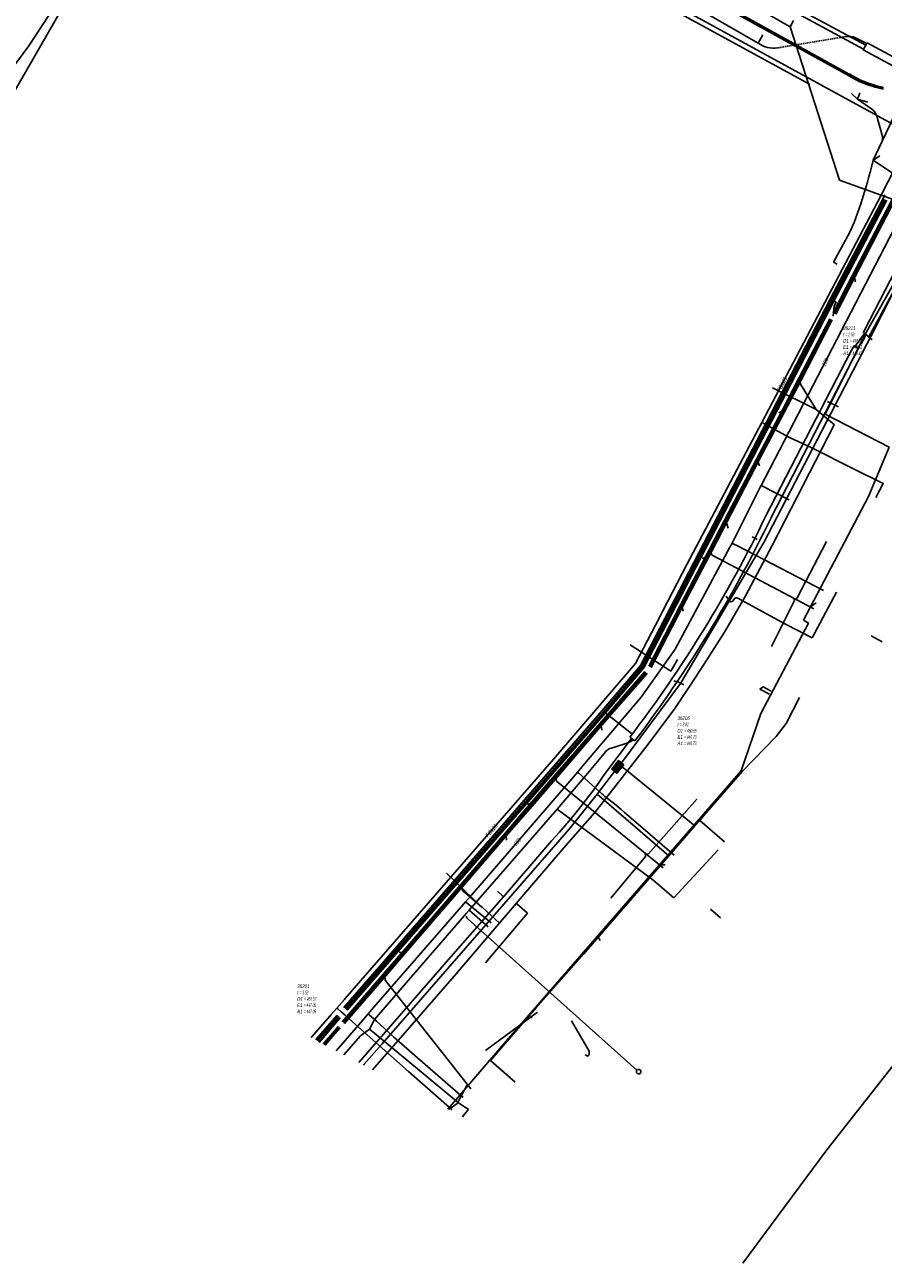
# Model space of a CAD drawing. Header units: metres. Extents: x 2695563 to 2696938, y 1260544 to 1262032.
# Tile 65 of 256: x 2696216 to 2696334, y 1260570 to 1260739. Entities that reach past the tile are written whole.
import ezdxf

# ---------------------------------------------------------------- set-up
doc = ezdxf.new("R2010")
doc.units = ezdxf.units.M
doc.linetypes.add('AUSGEZOGEN', pattern=[0])
doc.linetypes.add('STRICHLINIE2_S3', pattern=[0.25, 0.15, -0.1])
for name, color, linetype in [('AW_LK_ Haltung Text', 7, 'AUSGEZOGEN'), ('AW_LK_Haltung', 24, 'AUSGEZOGEN'), ('AW_LK_Normschacht Text', 24, 'AUSGEZOGEN'), ('EW_LK_Bauwerk_FL_Linie_Punkt', 1, 'AUSGEZOGEN'), ('EW_LK_Trasseabs', 1, 'AUSGEZOGEN'), ('EW_LK_Trasserand', 1, 'AUSGEZOGEN'), ('FM_LK_SW_BAUWERK', 94, 'AUSGEZOGEN'), ('FM_LK_SW_TRASSEKANTE', 94, 'AUSGEZOGEN'), ('GA_LK_Leitung', 32, 'AUSGEZOGEN'), ('GA_LK_Leitung_Text', 32, 'AUSGEZOGEN'), ('TV_LK_LEITUNG', 92, 'AUSGEZOGEN'), ('WA_LK_Leitung', 171, 'AUSGEZOGEN'), ('WA_LK_Leitung_Text', 171, 'AUSGEZOGEN')]:
    doc.layers.add(name, color=color, linetype=linetype)
doc.styles.add('ARIAL', font='arial.ttf')
pattern_1 = [(0, (2708005, 1273150), (6075, 6075), [6075, -6075]), (90, (2708005, 1273150), (-6075, 6075), [6075, -6075])]

# ---------------------------------------------------------------- blocks, each defined once
blk = doc.blocks.new('COMPLEXOBJECT_1668')
at = {"layer": 'EW_LK_Trasserand', "color": 1, "linetype": 'AUSGEZOGEN', "transparency": 33554687}
blk.add_line((6297.9, 10641.99), (6298.6, 10641.48), dxfattribs=at)
blk.add_lwpolyline([(6317.2, 10671.98), (6329.22, 10695.31), (6328.65, 10695.6), (6328.2, 10694.92), (6316.53, 10672.31)], dxfattribs=at)
for centre, radius, start, end in [((6158.94, 10748.27), 174.95, 322.589, 334.266), ((6155.02, 10750.01), 179.98, 322.9158, 334.3061)]:
    blk.add_arc(centre, radius, start, end, dxfattribs=at)
blk = doc.blocks.new('COMPLEXOBJECT_1991')
at = {"layer": 'EW_LK_Trasseabs', "color": 1, "linetype": 'AUSGEZOGEN', "transparency": 33554687}
blk.add_line((6325.79, 10707.09), (6327.45, 10710.09), dxfattribs=at)
for centre, radius, start, end in [((6265.79, 10736.58), 67.27, 341.3606, 346.6445), ((6305.83, 10722.04), 24.7, 331.0578, 343.6324)]:
    blk.add_arc(centre, radius, start, end, dxfattribs=at)
blk = doc.blocks.new('COMPLEXOBJECT_1993')
at = {"layer": 'EW_LK_Trasseabs', "color": 1, "linetype": 'AUSGEZOGEN', "transparency": 33554687}
for p, q in [((6331.19, 10727.92), (6329.11, 10729.39)), ((6332.52, 10724.29), (6331.74, 10727.09))]:
    blk.add_line(p, q, dxfattribs=at)
for centre, radius, start, end in [((6329.91, 10726.46), 1.94, 18.9394, 48.6322), ((6330.92, 10724.07), 1.61, 345.7862, 7.9259)]:
    blk.add_arc(centre, radius, start, end, dxfattribs=at)
blk = doc.blocks.new('COMPLEXOBJECT_2068')
at = {"layer": 'EW_LK_Trasseabs', "color": 1, "linetype": 'AUSGEZOGEN', "transparency": 33554687}
for p, q in [((6291.87, 10636.75), (6294.6, 10640.02)), ((6295.41, 10640.5), (6297.51, 10641.16))]:
    blk.add_line(p, q, dxfattribs=at)
for centre, radius, start, end in [((6296.76, 10643.49), 2.44, 287.7348, 311.0943), ((6295.68, 10639.11), 1.42, 100.9295, 140.0687)]:
    blk.add_arc(centre, radius, start, end, dxfattribs=at)
blk = doc.blocks.new('COMPLEXOBJECT_2069')
at = {"layer": 'EW_LK_Trasseabs', "color": 1, "linetype": 'AUSGEZOGEN', "transparency": 33554687}
blk.add_line((6311.5, 10660.74), (6311.11, 10661.3), dxfattribs=at)
blk.add_arc((6311.79, 10660.87), 0.32, 204.467, 320.5248, dxfattribs=at)
blk = doc.blocks.new('COMPLEXOBJECT_2084')
at = {"layer": 'EW_LK_Trasseabs', "color": 1, "linetype": 'AUSGEZOGEN', "transparency": 33554687}
blk.add_line((6305.28, 10649.17), (6304.77, 10649.46), dxfattribs=at)
blk.add_arc((6303.6, 10646.83), 2.88, 65.9364, 83.7452, dxfattribs=at)
blk = doc.blocks.new('COMPLEXOBJECT_2085')
at = {"layer": 'EW_LK_Trasseabs', "color": 1, "linetype": 'AUSGEZOGEN', "transparency": 33554687}
for p, q in [((6294.63, 10637.15), (6298.14, 10641.82)), ((6280.61, 10620.14), (6286.65, 10627.2))]:
    blk.add_line(p, q, dxfattribs=at)
blk.add_arc((6220.9, 10688.12), 89.63, 317.1852, 325.3465, dxfattribs=at)
blk = doc.blocks.new('COMPLEXOBJECT_2107')
at = {"layer": 'EW_LK_Trasseabs', "color": 1, "linetype": 'AUSGEZOGEN', "transparency": 33554687}
blk.add_line((6298.88, 10596.39), (6275.76, 10617.05), dxfattribs=at)
blk.add_arc((6276.19, 10617.58), 0.686, 188.6752, 230.6121, dxfattribs=at)
blk = doc.blocks.new('COMPLEXOBJECT_2143')
at = {"layer": 'EW_LK_Trasseabs', "color": 1, "linetype": 'AUSGEZOGEN', "transparency": 33554687}
blk.add_line((6330.36, 10737.04), (6328.81, 10737.8), dxfattribs=at)
blk.add_arc((6327.88, 10735.9), 2.11, 64.0165, 101.7543, dxfattribs=at)
blk = doc.blocks.new('COMPLEXOBJECT_2144')
at = {"layer": 'EW_LK_Trasseabs', "color": 1, "linetype": 'AUSGEZOGEN', "transparency": 33554687}
blk.add_line((6312.16, 10660.89), (6312.04, 10660.67), dxfattribs=at)
blk.add_arc((6312.5, 10660.73), 0.37, 56.0349, 154.4215, dxfattribs=at)

msp = doc.modelspace()

# ---------------------------------------------------------------- hatches: boundary and pattern name
at = {"layer": 'EW_LK_Trasserand', "lineweight": 18, "transparency": 33554687}
h = msp.add_hatch(dxfattribs=at)
h.set_pattern_fill('MUSTER', color=1, scale=6075, style=0, pattern_type=2)
h.set_pattern_definition(pattern_1)
h.paths.add_polyline_path([(2696307.16, 1260749.81), (2696292.77, 1260758.2), (2696278.39, 1260766.98), (2696266.74, 1260774.4), (2696252.13, 1260784.01), (2696239.03, 1260792.83), (2696225.31, 1260802.45), (2696224.93, 1260801.9), (2696238.67, 1260792.29), (2696251.79, 1260783.53), (2696266.39, 1260773.86), (2696278.08, 1260766.49), (2696292.46, 1260757.68), (2696305.93, 1260749.81), (2696318.35, 1260742.88), (2696330.9, 1260736.05), (2696331.21, 1260736.62), (2696319.08, 1260743.14)], flags=0)
h = msp.add_hatch(dxfattribs=at)
h.set_pattern_fill('MUSTER', color=1, scale=6075, style=0, pattern_type=2)
h.set_pattern_definition(pattern_1)
h.paths.add_polyline_path([(2696331.38, 1260736.94), (2696330.85, 1260735.97), (2696336.78, 1260732.78), (2696337.23, 1260733.6), (2696337.31, 1260733.75)], flags=0)
h = msp.add_hatch(dxfattribs=at)
h.set_pattern_fill('MUSTER', color=1, scale=6075, style=0, pattern_type=2)
h.set_pattern_definition(pattern_1)
h.paths.add_polyline_path([(2696337.66, 1260707.77), (2696339.37, 1260710.56), (2696338.1, 1260711.25), (2696330.98, 1260697.47), (2696330.87, 1260697.24), (2696331.03, 1260697.12), (2696331.21, 1260696.97), (2696331.6, 1260696.66)], flags=0)
h = msp.add_hatch(dxfattribs=at)
h.set_pattern_fill('MUSTER', color=1, scale=6075, style=0, pattern_type=2)
h.set_pattern_definition(pattern_1)
h.paths.add_polyline_path([(2696318.17, 1260671.79), (2696330.19, 1260695.12), (2696329.62, 1260695.41), (2696329.17, 1260694.73), (2696317.5, 1260672.12), (2696317, 1260671.09), (2696316.49, 1260670.05), (2696315.98, 1260669.03), (2696315.45, 1260668), (2696314.92, 1260666.98), (2696314.39, 1260665.96), (2696313.84, 1260664.95), (2696313.29, 1260663.94), (2696312.74, 1260662.93), (2696312.17, 1260661.93), (2696311.6, 1260660.93), (2696311.03, 1260659.94), (2696310.45, 1260658.94), (2696309.86, 1260657.96), (2696309.26, 1260656.97), (2696308.66, 1260655.99), (2696308.05, 1260655.02), (2696307.43, 1260654.05), (2696306.81, 1260653.08), (2696306.19, 1260652.11), (2696305.55, 1260651.15), (2696304.91, 1260650.2), (2696304.26, 1260649.25), (2696303.61, 1260648.3), (2696302.95, 1260647.36), (2696302.29, 1260646.42), (2696301.62, 1260645.49), (2696300.94, 1260644.56), (2696300.25, 1260643.63), (2696299.56, 1260642.71), (2696298.87, 1260641.79), (2696299.57, 1260641.29), (2696300.26, 1260642.22), (2696300.95, 1260643.14), (2696301.63, 1260644.08), (2696302.3, 1260645.01), (2696302.97, 1260645.95), (2696303.64, 1260646.9), (2696304.29, 1260647.85), (2696304.94, 1260648.8), (2696305.59, 1260649.76), (2696306.23, 1260650.72), (2696306.86, 1260651.68), (2696307.49, 1260652.65), (2696308.11, 1260653.63), (2696308.72, 1260654.6), (2696309.33, 1260655.58), (2696309.93, 1260656.57), (2696310.52, 1260657.56), (2696311.11, 1260658.55), (2696311.69, 1260659.55), (2696312.27, 1260660.55), (2696312.84, 1260661.55), (2696313.4, 1260662.56), (2696313.96, 1260663.57), (2696314.51, 1260664.59), (2696315.05, 1260665.6), (2696315.59, 1260666.63), (2696316.12, 1260667.65), (2696316.64, 1260668.68), (2696317.16, 1260669.71), (2696317.67, 1260670.75)], flags=0)
at = {"layer": 'FM_LK_SW_BAUWERK', "transparency": 33554687}
for points in [[(2696298.03, 1260638.04), (2696297.33, 1260638.6), (2696296.39, 1260637.43), (2696297.1, 1260636.87)], [(2696297.68, 1260638), (2696297.37, 1260638.25), (2696296.75, 1260637.47), (2696297.06, 1260637.22)]]:
    msp.add_hatch(color=7, dxfattribs=at).paths.add_polyline_path(points)

# ---------------------------------------------------------------- linework, layer by layer
at = {"layer": 'AW_LK_Haltung', "linetype": 'AUSGEZOGEN', "transparency": 33554687}
for p, q in [((2696329.39, 1260705.1), (2696336.11, 1260718.02)), ((2696329.41, 1260705.09), (2696336.13, 1260718.01)), ((2696329.43, 1260705.08), (2696336.15, 1260718)), ((2696329.7, 1260704.94), (2696336.42, 1260717.86)), ((2696329.72, 1260704.93), (2696336.44, 1260717.85)), ((2696329.74, 1260704.92), (2696336.46, 1260717.84)), ((2696326.72, 1260699.94), (2696329.39, 1260705.1)), ((2696326.74, 1260699.93), (2696329.41, 1260705.09)), ((2696326.76, 1260699.92), (2696329.43, 1260705.08)), ((2696327.03, 1260699.78), (2696329.7, 1260704.94)), ((2696327.05, 1260699.77), (2696329.72, 1260704.93)), ((2696327.07, 1260699.76), (2696329.74, 1260704.92)), ((2696321.98, 1260690.9), (2696326.26, 1260699.14)), ((2696322, 1260690.89), (2696326.28, 1260699.13)), ((2696322.02, 1260690.88), (2696326.3, 1260699.12)), ((2696322.29, 1260690.73), (2696326.57, 1260698.98)), ((2696322.31, 1260690.72), (2696326.59, 1260698.97)), ((2696322.33, 1260690.71), (2696326.61, 1260698.96)), ((2696319.72, 1260686.58), (2696321.98, 1260690.9)), ((2696319.74, 1260686.57), (2696322, 1260690.89)), ((2696319.76, 1260686.56), (2696322.02, 1260690.88)), ((2696320.03, 1260686.42), (2696322.29, 1260690.73)), ((2696320.05, 1260686.41), (2696322.31, 1260690.72)), ((2696320.07, 1260686.4), (2696322.33, 1260690.71)), ((2696316.17, 1260679.79), (2696319.72, 1260686.58)), ((2696316.19, 1260679.78), (2696319.74, 1260686.57)), ((2696316.21, 1260679.77), (2696319.76, 1260686.56)), ((2696316.48, 1260679.62), (2696320.03, 1260686.42)), ((2696316.5, 1260679.61), (2696320.05, 1260686.41)), ((2696316.52, 1260679.6), (2696320.07, 1260686.4)), ((2696311.86, 1260671.54), (2696316.17, 1260679.79)), ((2696311.88, 1260671.53), (2696316.19, 1260679.78)), ((2696311.91, 1260671.51), (2696316.21, 1260679.77)), ((2696312.17, 1260671.37), (2696316.48, 1260679.62)), ((2696312.2, 1260671.36), (2696316.5, 1260679.61)), ((2696312.22, 1260671.35), (2696316.52, 1260679.6)), ((2696309.75, 1260667.49), (2696311.86, 1260671.54)), ((2696309.77, 1260667.48), (2696311.88, 1260671.53)), ((2696309.79, 1260667.47), (2696311.91, 1260671.51)), ((2696310.06, 1260667.33), (2696312.17, 1260671.37)), ((2696310.08, 1260667.32), (2696312.2, 1260671.36)), ((2696310.1, 1260667.31), (2696312.22, 1260671.35)), ((2696309.33, 1260666.68), (2696309.75, 1260667.49)), ((2696309.35, 1260666.67), (2696309.77, 1260667.48)), ((2696309.37, 1260666.66), (2696309.79, 1260667.47)), ((2696309.64, 1260666.52), (2696310.06, 1260667.33)), ((2696309.66, 1260666.51), (2696310.08, 1260667.32)), ((2696309.68, 1260666.5), (2696310.1, 1260667.31)), ((2696305.8, 1260659.93), (2696309.33, 1260666.68)), ((2696305.82, 1260659.92), (2696309.35, 1260666.67)), ((2696305.84, 1260659.91), (2696309.37, 1260666.66)), ((2696306.11, 1260659.77), (2696309.64, 1260666.52)), ((2696306.13, 1260659.76), (2696309.66, 1260666.51)), ((2696306.15, 1260659.75), (2696309.68, 1260666.5)), ((2696301.46, 1260651.54), (2696305.8, 1260659.93)), ((2696301.48, 1260651.53), (2696305.82, 1260659.92)), ((2696301.5, 1260651.52), (2696305.84, 1260659.91)), ((2696301.77, 1260651.38), (2696306.11, 1260659.77)), ((2696301.79, 1260651.37), (2696306.13, 1260659.76)), ((2696301.81, 1260651.36), (2696306.15, 1260659.75)), ((2696294.75, 1260643.69), (2696300.93, 1260650.81)), ((2696294.77, 1260643.67), (2696300.94, 1260650.79)), ((2696294.79, 1260643.66), (2696300.96, 1260650.78)), ((2696295.01, 1260643.46), (2696301.19, 1260650.58)), ((2696295.03, 1260643.44), (2696301.21, 1260650.57)), ((2696295.05, 1260643.43), (2696301.23, 1260650.55)), ((2696288.65, 1260636.63), (2696294.75, 1260643.69)), ((2696288.67, 1260636.61), (2696294.77, 1260643.67)), ((2696288.69, 1260636.6), (2696294.79, 1260643.66)), ((2696288.92, 1260636.4), (2696295.01, 1260643.46)), ((2696288.94, 1260636.38), (2696295.03, 1260643.44)), ((2696288.95, 1260636.37), (2696295.05, 1260643.43)), ((2696285.46, 1260632.93), (2696288.65, 1260636.63)), ((2696285.48, 1260632.91), (2696288.67, 1260636.61)), ((2696285.5, 1260632.9), (2696288.69, 1260636.6)), ((2696285.72, 1260632.7), (2696288.92, 1260636.4)), ((2696285.74, 1260632.68), (2696288.94, 1260636.38)), ((2696285.76, 1260632.67), (2696288.95, 1260636.37)), ((2696281.74, 1260628.62), (2696285.46, 1260632.93)), ((2696281.76, 1260628.6), (2696285.48, 1260632.91)), ((2696281.78, 1260628.59), (2696285.5, 1260632.9)), ((2696282.01, 1260628.39), (2696285.72, 1260632.7)), ((2696282.02, 1260628.37), (2696285.74, 1260632.68)), ((2696282.04, 1260628.36), (2696285.76, 1260632.67)), ((2696275.66, 1260621.58), (2696281.74, 1260628.62)), ((2696275.68, 1260621.56), (2696281.76, 1260628.6)), ((2696275.7, 1260621.55), (2696281.78, 1260628.59)), ((2696275.93, 1260621.35), (2696282.01, 1260628.39)), ((2696275.95, 1260621.33), (2696282.02, 1260628.37)), ((2696275.96, 1260621.32), (2696282.04, 1260628.36)), ((2696267.85, 1260612.52), (2696275.66, 1260621.58)), ((2696267.87, 1260612.51), (2696275.68, 1260621.56)), ((2696267.89, 1260612.49), (2696275.7, 1260621.55)), ((2696268.11, 1260612.3), (2696275.93, 1260621.35)), ((2696268.13, 1260612.28), (2696275.95, 1260621.33)), ((2696268.15, 1260612.27), (2696275.96, 1260621.32)), ((2696265.15, 1260609.39), (2696267.85, 1260612.52)), ((2696265.16, 1260609.38), (2696267.87, 1260612.51)), ((2696265.18, 1260609.36), (2696267.89, 1260612.49)), ((2696265.41, 1260609.16), (2696268.11, 1260612.3)), ((2696265.43, 1260609.15), (2696268.13, 1260612.28)), ((2696265.45, 1260609.13), (2696268.15, 1260612.27)), ((2696259.48, 1260602.83), (2696265.15, 1260609.39)), ((2696259.5, 1260602.81), (2696265.16, 1260609.38)), ((2696259.52, 1260602.8), (2696265.18, 1260609.36)), ((2696259.75, 1260602.6), (2696265.41, 1260609.16)), ((2696259.77, 1260602.59), (2696265.43, 1260609.15)), ((2696259.79, 1260602.57), (2696265.45, 1260609.13)), ((2696256.88, 1260599.82), (2696258.93, 1260602.18)), ((2696256.89, 1260599.81), (2696258.94, 1260602.17)), ((2696256.91, 1260599.8), (2696258.96, 1260602.15)), ((2696257.1, 1260599.63), (2696259.16, 1260601.98)), ((2696257.12, 1260599.61), (2696259.17, 1260601.97)), ((2696257.13, 1260599.6), (2696259.19, 1260601.96))]:
    msp.add_line(p, q, dxfattribs=at)
at = {"layer": 'AW_LK_Haltung', "color": 255, "transparency": 33554687}
for p, q in [((2696329.56, 1260705.01), (2696336.29, 1260717.93)), ((2696326.89, 1260699.85), (2696329.56, 1260705.01)), ((2696322.15, 1260690.8), (2696326.43, 1260699.05)), ((2696319.9, 1260686.49), (2696322.15, 1260690.8)), ((2696316.35, 1260679.7), (2696319.9, 1260686.49)), ((2696312.04, 1260671.44), (2696316.35, 1260679.7)), ((2696309.93, 1260667.4), (2696312.04, 1260671.44)), ((2696309.5, 1260666.59), (2696309.93, 1260667.4)), ((2696305.98, 1260659.84), (2696309.5, 1260666.59)), ((2696301.63, 1260651.45), (2696305.98, 1260659.84)), ((2696294.9, 1260643.56), (2696301.08, 1260650.68)), ((2696288.8, 1260636.5), (2696294.9, 1260643.56)), ((2696285.61, 1260632.8), (2696288.8, 1260636.5)), ((2696281.89, 1260628.49), (2696285.61, 1260632.8)), ((2696275.81, 1260621.45), (2696281.89, 1260628.49)), ((2696268, 1260612.4), (2696275.81, 1260621.45)), ((2696265.3, 1260609.26), (2696268, 1260612.4)), ((2696259.63, 1260602.7), (2696265.3, 1260609.26)), ((2696257.01, 1260599.71), (2696259.06, 1260602.07))]:
    msp.add_line(p, q, dxfattribs=at)
at = {"layer": 'AW_LK_Haltung', "color": 24, "linetype": 'AUSGEZOGEN', "transparency": 33554687}
for p, q in [((2696329.8, 1260704.19), (2696329.64, 1260704.71)), ((2696318.4, 1260689.66), (2696324.41, 1260686.72)), ((2696319.27, 1260686.22), (2696319.66, 1260686.42)), ((2696326.89, 1260684.59), (2696324.41, 1260686.72)), ((2696316.65, 1260678.97), (2696316.43, 1260679.49)), ((2696312.34, 1260670.45), (2696312.12, 1260671.19)), ((2696308.8, 1260666.29), (2696309.22, 1260666.47)), ((2696324.41, 1260660.21), (2696323.61, 1260659.67)), ((2696306.2, 1260659.08), (2696306.04, 1260659.58)), ((2696333.46, 1260654.88), (2696331.95, 1260655.67)), ((2696298.92, 1260654.45), (2696304.49, 1260650.85)), ((2696304.49, 1260650.85), (2696305.38, 1260652.47)), ((2696316.69, 1260648.37), (2696318.02, 1260647.68)), ((2696295.02, 1260642.76), (2696294.95, 1260643.35)), ((2696284.83, 1260632.62), (2696285.27, 1260632.71)), ((2696281.97, 1260627.72), (2696281.92, 1260628.24)), ((2696303.71, 1260624.34), (2696302.91, 1260624.32)), ((2696273.75, 1260623.16), (2696278.59, 1260618.5)), ((2696278.65, 1260618.5), (2696281.03, 1260616.34)), ((2696311.29, 1260617.04), (2696309.93, 1260618.23)), ((2696267.29, 1260612.32), (2696267.72, 1260612.35)), ((2696279.1, 1260598.89), (2696286.22, 1260604.13)), ((2696274.07, 1260590.79), (2696275.21, 1260591.64))]:
    msp.add_line(p, q, dxfattribs=at)
for points in [[(2696324.41, 1260686.72), (2696322.24, 1260690.19), (2696322.19, 1260690.51)], [(2696263.63, 1260596.25), (2696267.77, 1260601), (2696274.83, 1260609.06), (2696284.89, 1260620.9), (2696290.12, 1260626.96), (2696294.08, 1260631.51), (2696301.08, 1260640.44), (2696304.93, 1260645.62), (2696307.21, 1260649.03), (2696309.02, 1260651.76), (2696311.85, 1260656.19), (2696314.67, 1260661.06), (2696318.37, 1260668.06), (2696326.88, 1260684.59)], [(2696325.79, 1260668.6), (2696321.81, 1260660.89), (2696321.59, 1260660.74)], [(2696324.1, 1260659.41), (2696310.14, 1260666.72), (2696309.99, 1260667.09)], [(2696318.3, 1260654.24), (2696321.43, 1260660.53), (2696321.43, 1260660.55), (2696321.36, 1260660.85)], [(2696318.23, 1260648.11), (2696317.13, 1260648.72), (2696316.69, 1260648.37)], [(2696303.43, 1260623.91), (2696288.84, 1260635.8), (2696288.78, 1260636.18)], [(2696308.07, 1260633.33), (2696301.44, 1260625.83), (2696301.17, 1260625.77)], [(2696296.28, 1260619.77), (2696301.01, 1260625.48), (2696300.97, 1260625.94)], [(2696278.59, 1260618.5), (2696275.94, 1260620.8), (2696275.84, 1260621.23)], [(2696279.08, 1260610.89), (2696284.84, 1260617.69), (2696283.41, 1260618.96)], [(2696277.07, 1260593.64), (2696265.34, 1260608.53), (2696265.29, 1260609)], [(2696290.88, 1260602.96), (2696293.3, 1260598.77), (2696293.32, 1260598.31), (2696293.1, 1260598.1), (2696292.76, 1260598.3)], [(2696275.21, 1260591.64), (2696276.56, 1260594.08), (2696276.57, 1260594.29)]]:
    msp.add_lwpolyline(points, dxfattribs=at)
at = {"layer": 'EW_LK_Bauwerk_FL_Linie_Punkt', "color": 1, "linetype": 'AUSGEZOGEN', "transparency": 33554687}
for p, q in [((2696320.82, 1260739.11), (2696314.97, 1260742.47)), ((2696320.82, 1260739.11), (2696321.3, 1260739.98)), ((2696327.6, 1260718.11), (2696320.82, 1260739.11)), ((2696335.47, 1260715.29), (2696327.6, 1260718.11))]:
    msp.add_line(p, q, dxfattribs=at)
at = {"layer": 'EW_LK_Trasseabs', "color": 1, "linetype": 'AUSGEZOGEN', "transparency": 33554687}
for p, q in [((2696316.47, 1260736.88), (2696294.04, 1260749.82)), ((2696316.47, 1260736.88), (2696317.1, 1260738.01)), ((2696330.08, 1260729.2), (2696329.26, 1260729.97)), ((2696330.08, 1260729.2), (2696330.36, 1260730.06)), ((2696330.08, 1260729.2), (2696331.49, 1260728.81)), ((2696332.21, 1260720.85), (2696333.46, 1260723.48)), ((2696332.21, 1260720.85), (2696333.14, 1260721.47)), ((2696340.56, 1260715.21), (2696332.21, 1260720.85)), ((2696327.27, 1260706.6), (2696326.76, 1260706.9)), ((2696329.72, 1260695.36), (2696331.03, 1260697.12)), ((2696330.07, 1260695.17), (2696330.58, 1260695.71)), ((2696331.21, 1260696.97), (2696331.03, 1260697.12)), ((2696332.08, 1260696.26), (2696331.21, 1260696.97)), ((2696327.44, 1260687.08), (2696325.96, 1260687.8)), ((2696316.14, 1260669.01), (2696315.62, 1260669.26)), ((2696316.33, 1260668.91), (2696316.14, 1260669.01)), ((2696323.84, 1260655.43), (2696327.17, 1260661.67)), ((2696320.1, 1260657.34), (2696313.67, 1260660.84)), ((2696320.1, 1260657.34), (2696323.84, 1260655.43)), ((2696288.94, 1260631.95), (2696292.84, 1260636.56)), ((2696276.85, 1260618.09), (2696288.94, 1260631.95)), ((2696302.04, 1260622.26), (2696288.94, 1260631.95)), ((2696304.92, 1260619.8), (2696310.99, 1260626.38)), ((2696302.04, 1260622.26), (2696304.92, 1260619.8)), ((2696274.69, 1260612.07), (2696281.58, 1260619.95)), ((2696281.58, 1260619.95), (2696280.74, 1260620.7)), ((2696263.9, 1260603.13), (2696276.5, 1260617.69)), ((2696276.5, 1260617.69), (2696276.85, 1260618.09)), ((2696279.46, 1260615.83), (2696276.85, 1260618.09)), ((2696261.76, 1260597.23), (2696274.69, 1260612.07)), ((2696263.19, 1260601.81), (2696263.9, 1260603.13)), ((2696259.71, 1260598.3), (2696261.98, 1260600.91)), ((2696261.98, 1260600.91), (2696263.19, 1260601.81)), ((2696263.92, 1260601.21), (2696263.19, 1260601.81)), ((2696264.73, 1260600.56), (2696263.92, 1260601.21)), ((2696275.4, 1260591.73), (2696264.73, 1260600.56)), ((2696275.96, 1260589.81), (2696276.79, 1260590.85))]:
    msp.add_line(p, q, dxfattribs=at)
at = {"layer": 'EW_LK_Trasseabs', "color": 1, "linetype": 'STRICHLINIE2_S3', "transparency": 33554687}
msp.add_line((2696328.42, 1260737.78), (2696319.15, 1260736.25), dxfattribs=at)
at = {"layer": 'EW_LK_Trasseabs', "color": 1, "linetype": 'AUSGEZOGEN', "transparency": 33554687}
for points in [[(2696333.46, 1260723.48), (2696334.45, 1260725.58), (2696338.12, 1260733.82)], [(2696330.58, 1260695.71), (2696331.09, 1260696.68), (2696331.03, 1260697.12)], [(2696276.79, 1260590.85), (2696276.37, 1260591.06), (2696275.4, 1260591.73)]]:
    msp.add_lwpolyline(points, dxfattribs=at)
for centre, radius, start, end in [((2696318.56, 1260739.75), 3.55, 233.9324, 279.4601), ((2696300.08, 1260595.99), 0.314, 138.7126, 120.6013)]:
    msp.add_arc(centre, radius, start, end, dxfattribs=at)
at = {"layer": 'EW_LK_Trasserand', "color": 1, "linetype": 'AUSGEZOGEN', "transparency": 33554687}
for points in [[(2696307.16, 1260749.81), (2696292.77, 1260758.2), (2696278.39, 1260766.98), (2696266.74, 1260774.4), (2696252.13, 1260784.01), (2696239.03, 1260792.83), (2696225.31, 1260802.45), (2696224.93, 1260801.9), (2696238.67, 1260792.29), (2696251.79, 1260783.53), (2696266.39, 1260773.86), (2696278.08, 1260766.49), (2696292.46, 1260757.68), (2696305.93, 1260749.81), (2696318.35, 1260742.88), (2696330.9, 1260736.05), (2696331.21, 1260736.62), (2696319.08, 1260743.14), (2696307.16, 1260749.81)], [(2696331.38, 1260736.94), (2696330.85, 1260735.97), (2696336.78, 1260732.78), (2696337.23, 1260733.6), (2696337.31, 1260733.75), (2696331.38, 1260736.94)], [(2696337.66, 1260707.77), (2696339.37, 1260710.56), (2696338.1, 1260711.25), (2696330.98, 1260697.47), (2696330.87, 1260697.24), (2696331.03, 1260697.12), (2696331.21, 1260696.97), (2696331.6, 1260696.66), (2696337.66, 1260707.77)]]:
    msp.add_lwpolyline(points, close=True, dxfattribs=at)
at = {"layer": 'FM_LK_SW_BAUWERK', "color": 94, "transparency": 33554687}
for points in [[(2696298.03, 1260638.04), (2696297.33, 1260638.6), (2696296.39, 1260637.43), (2696297.1, 1260636.87), (2696298.03, 1260638.04)], [(2696297.68, 1260638), (2696297.37, 1260638.25), (2696296.75, 1260637.47), (2696297.06, 1260637.22), (2696297.68, 1260638)]]:
    msp.add_lwpolyline(points, close=True, dxfattribs=at)
at = {"layer": 'FM_LK_SW_TRASSEKANTE', "linetype": 'AUSGEZOGEN', "transparency": 33554687}
for p, q in [((2696245.67, 1260778.72), (2696328.94, 1260732.66)), ((2696245.55, 1260778.5), (2696328.81, 1260732.44)), ((2696328.8, 1260732.45), (2696330.27, 1260731.65)), ((2696328.92, 1260732.67), (2696330.38, 1260731.87)), ((2696330.27, 1260731.65), (2696331.35, 1260731.22)), ((2696330.38, 1260731.87), (2696331.44, 1260731.45)), ((2696331.35, 1260731.22), (2696332.46, 1260730.86)), ((2696331.44, 1260731.45), (2696332.53, 1260731.1)), ((2696332.46, 1260730.86), (2696333.59, 1260730.58)), ((2696332.53, 1260731.1), (2696333.64, 1260730.83))]:
    msp.add_line(p, q, dxfattribs=at)
at = {"layer": 'FM_LK_SW_TRASSEKANTE', "color": 255, "transparency": 33554687}
for p, q in [((2696245.61, 1260778.61), (2696328.88, 1260732.55)), ((2696328.86, 1260732.56), (2696330.32, 1260731.76)), ((2696330.32, 1260731.76), (2696331.4, 1260731.33)), ((2696331.4, 1260731.33), (2696332.5, 1260730.98)), ((2696332.5, 1260730.98), (2696333.62, 1260730.7))]:
    msp.add_line(p, q, dxfattribs=at)
at = {"layer": 'FM_LK_SW_TRASSEKANTE', "color": 94, "linetype": 'AUSGEZOGEN', "transparency": 33554687}
for p, q in [((2696294.41, 1260634), (2696296.79, 1260637.11)), ((2696294.41, 1260634), (2696304.21, 1260625.54)), ((2696308.44, 1260630.41), (2696309.03, 1260631.09)), ((2696307.79, 1260629.66), (2696304.21, 1260625.54)), ((2696308.44, 1260630.41), (2696311.84, 1260627.46))]:
    msp.add_line(p, q, dxfattribs=at)
for points in [[(2696244.76, 1260774.34), (2696266.2, 1260762.68), (2696267.95, 1260761.72), (2696295.13, 1260746.81), (2696296.88, 1260745.85), (2696322.88, 1260731.58), (2696323.53, 1260731.23)], [(2696226.44, 1260754.87), (2696227.85, 1260753.82), (2696216.54, 1260736.53), (2696209.9, 1260727.56)], [(2696297.75, 1260638.27), (2696305.82, 1260649.15), (2696317.25, 1260668.48), (2696331.94, 1260696.8), (2696336.33, 1260705.4), (2696337.02, 1260706.73)], [(2696309.03, 1260631.09), (2696314.28, 1260637.12), (2696318.9, 1260641.9), (2696320.28, 1260643.69), (2696322.12, 1260647.24)], [(2696308.44, 1260630.41), (2696307.79, 1260629.66), (2696298.46, 1260637.24), (2696297.79, 1260637.74)], [(2696262.4, 1260596.89), (2696262.45, 1260596.95), (2696264.94, 1260599.81), (2696290.56, 1260629.22), (2696294.38, 1260634.01)], [(2696304.21, 1260625.54), (2696292.55, 1260612.14), (2696286.01, 1260604.68), (2696281.77, 1260599.81), (2696279.77, 1260597.51), (2696283.17, 1260594.56)]]:
    msp.add_lwpolyline(points, dxfattribs=at)
at = {"layer": 'GA_LK_Leitung', "color": 32, "linetype": 'AUSGEZOGEN', "transparency": 33554687}
msp.add_line((2696333.27, 1260715.95), (2696335.27, 1260719.91), dxfattribs=at)
for points in [[(2696255.21, 1260600.65), (2696257.81, 1260603.63), (2696257.93, 1260603.77), (2696258.75, 1260604.7), (2696259.79, 1260605.89), (2696259.9, 1260606.02), (2696288.44, 1260638.82), (2696299.67, 1260651.9), (2696302.94, 1260658.22), (2696303.02, 1260658.38), (2696303.4, 1260659.11), (2696306.67, 1260665.45), (2696316.97, 1260684.91), (2696333.27, 1260715.95)], [(2696316.97, 1260684.91), (2696317.14, 1260684.81), (2696320.75, 1260682.88), (2696323.81, 1260681.45)], [(2696323.81, 1260681.45), (2696329.44, 1260678.63), (2696333.58, 1260676.56), (2696332.55, 1260674.63)], [(2696258.75, 1260604.7), (2696258.88, 1260604.57), (2696259.34, 1260604.16), (2696259.6, 1260603.93), (2696259.86, 1260603.7), (2696260.05, 1260603.53), (2696268.56, 1260596.01), (2696274.54, 1260590.74)]]:
    msp.add_lwpolyline(points, dxfattribs=at)
at = {"layer": 'TV_LK_LEITUNG', "color": 92, "linetype": 'AUSGEZOGEN', "transparency": 33554687}
for p, q in [((2696294.44, 1260614.54), (2696285.02, 1260603.73)), ((2696294.44, 1260614.54), (2696294.79, 1260613.95)), ((2696285.02, 1260603.73), (2696285.48, 1260603.31))]:
    msp.add_line(p, q, dxfattribs=at)
for points in [[(2696232.52, 1260783.3), (2696233.72, 1260782.46), (2696241.25, 1260777.19), (2696289.29, 1260750.79), (2696334.82, 1260725.85), (2696342.55, 1260718.39), (2696338.79, 1260710.58), (2696331.29, 1260697.32), (2696325.63, 1260686.06), (2696334.39, 1260681.55)], [(2696213.31, 1260728.08), (2696226.05, 1260750.25), (2696217.27, 1260759.81), (2696218.83, 1260762.4), (2696214.01, 1260768.61), (2696222.17, 1260775)], [(2696334.39, 1260681.55), (2696331.55, 1260674.77), (2696322.64, 1260657.86)], [(2696322.64, 1260657.86), (2696323.33, 1260657.43), (2696316.84, 1260645.06)], [(2696316.84, 1260645.06), (2696314.13, 1260637.21), (2696294.44, 1260614.54)], [(2696273.95, 1260590.86), (2696281.61, 1260599.81), (2696285.02, 1260603.73)], [(2696341.96, 1260602.72), (2696339.94, 1260603.02), (2696337.95, 1260600.65), (2696325.87, 1260585.29), (2696314.36, 1260569.74)]]:
    msp.add_lwpolyline(points, dxfattribs=at)
at = {"layer": 'WA_LK_Leitung', "linetype": 'AUSGEZOGEN', "transparency": 33554687}
for p, q in [((2696333.56, 1260715.62), (2696333.82, 1260716.12)), ((2696326.3, 1260701.82), (2696333.56, 1260715.62)), ((2696326.33, 1260701.81), (2696333.59, 1260715.61)), ((2696326.35, 1260701.79), (2696333.61, 1260715.59)), ((2696326.74, 1260701.59), (2696334, 1260715.39)), ((2696326.77, 1260701.58), (2696334.03, 1260715.37)), ((2696326.8, 1260701.56), (2696334.06, 1260715.36)), ((2696300.33, 1260651.62), (2696326.3, 1260701.82)), ((2696300.36, 1260651.6), (2696326.33, 1260701.81)), ((2696300.38, 1260651.59), (2696326.35, 1260701.79)), ((2696300.75, 1260651.34), (2696326.74, 1260701.59)), ((2696300.77, 1260651.32), (2696326.77, 1260701.58)), ((2696300.8, 1260651.31), (2696326.8, 1260701.56)), ((2696295.1, 1260645.48), (2696300.33, 1260651.62)), ((2696295.13, 1260645.46), (2696300.36, 1260651.6)), ((2696295.15, 1260645.44), (2696300.38, 1260651.59)), ((2696295.48, 1260645.16), (2696300.75, 1260651.34)), ((2696295.5, 1260645.14), (2696300.77, 1260651.32)), ((2696295.53, 1260645.12), (2696300.8, 1260651.31)), ((2696259.71, 1260604.77), (2696295.1, 1260645.48)), ((2696259.73, 1260604.75), (2696295.13, 1260645.46)), ((2696259.75, 1260604.73), (2696295.15, 1260645.44)), ((2696260.08, 1260604.44), (2696295.48, 1260645.16)), ((2696260.11, 1260604.42), (2696295.5, 1260645.14)), ((2696260.13, 1260604.4), (2696295.53, 1260645.12)), ((2696255.88, 1260600.37), (2696258.79, 1260603.71)), ((2696255.91, 1260600.35), (2696258.81, 1260603.69)), ((2696255.93, 1260600.33), (2696258.83, 1260603.67)), ((2696256.26, 1260600.04), (2696259.17, 1260603.39)), ((2696256.28, 1260600.02), (2696259.19, 1260603.36)), ((2696256.31, 1260600), (2696259.21, 1260603.34))]:
    msp.add_line(p, q, dxfattribs=at)
at = {"layer": 'WA_LK_Leitung', "color": 255, "linetype": 'AUSGEZOGEN', "transparency": 33554687}
for p, q in [((2696326.55, 1260701.69), (2696333.81, 1260715.49)), ((2696300.57, 1260651.46), (2696326.55, 1260701.69)), ((2696295.31, 1260645.3), (2696300.57, 1260651.46)), ((2696259.92, 1260604.59), (2696295.31, 1260645.3)), ((2696256.09, 1260600.19), (2696259, 1260603.53))]:
    msp.add_line(p, q, dxfattribs=at)
at = {"layer": 'WA_LK_Leitung', "color": 7, "linetype": 'AUSGEZOGEN', "transparency": 33554687}
for p, q in [((2696313.39, 1260669.41), (2696316.73, 1260676.07)), ((2696316.85, 1260676.3), (2696320.68, 1260674.34)), ((2696277.17, 1260620.16), (2696291.5, 1260636.8)), ((2696276.36, 1260619.23), (2696279.9, 1260616.37)), ((2696263.82, 1260604.8), (2696276.14, 1260618.97)), ((2696258.65, 1260598.85), (2696262.3, 1260603.06))]:
    msp.add_line(p, q, dxfattribs=at)
for points in [[(2696317.4, 1260677.35), (2696335.1, 1260711.43), (2696335.41, 1260712.03), (2696335.52, 1260712.24)], [(2696326.55, 1260701.69), (2696327.12, 1260701.4), (2696326.87, 1260700.91), (2696326.74, 1260699.49)], [(2696316.73, 1260676.07), (2696316.85, 1260676.3), (2696317.4, 1260677.35)], [(2696312.58, 1260667.85), (2696312.88, 1260668.4), (2696313.39, 1260669.41)], [(2696312.88, 1260668.4), (2696313.04, 1260668.31), (2696313.7, 1260667.97), (2696314.57, 1260667.52), (2696314.87, 1260667.37), (2696325.42, 1260661.92)], [(2696292.38, 1260637.83), (2696300.44, 1260647.3), (2696305.08, 1260653.86), (2696312.58, 1260667.85)], [(2696299.1, 1260642.33), (2696295.81, 1260644.91), (2696295.31, 1260645.3)], [(2696291.5, 1260636.8), (2696291.7, 1260637.03), (2696292.38, 1260637.83)], [(2696291.7, 1260637.03), (2696291.84, 1260636.9), (2696294.63, 1260634.42), (2696294.78, 1260634.3), (2696294.99, 1260634.1), (2696295.18, 1260633.94)], [(2696295.18, 1260633.94), (2696295.47, 1260633.7), (2696296.76, 1260632.66), (2696297.67, 1260631.89), (2696298.13, 1260631.5), (2696300, 1260629.91), (2696304.96, 1260625.65)], [(2696276.14, 1260618.97), (2696276.36, 1260619.23), (2696277.17, 1260620.16)], [(2696262.3, 1260603.06), (2696263.04, 1260603.91), (2696263.82, 1260604.8)], [(2696263.04, 1260603.91), (2696263.18, 1260603.78), (2696264.17, 1260602.88), (2696266.4, 1260600.83)], [(2696266.4, 1260600.83), (2696266.49, 1260600.74), (2696269.8, 1260597.86), (2696276.02, 1260592.44)]]:
    msp.add_lwpolyline(points, dxfattribs=at)

# ---------------------------------------------------------------- block references
at = {"layer": 'EW_LK_Trasseabs', "color": 1, "linetype": 'AUSGEZOGEN', "lineweight": -3, "transparency": 33554687}
for name in ['COMPLEXOBJECT_2143', 'COMPLEXOBJECT_1993', 'COMPLEXOBJECT_1991', 'COMPLEXOBJECT_2069', 'COMPLEXOBJECT_2144', 'COMPLEXOBJECT_2084', 'COMPLEXOBJECT_2085', 'COMPLEXOBJECT_2068', 'COMPLEXOBJECT_2107']:
    msp.add_blockref(name, (2690000.97, 1249999.81), dxfattribs=at)
at = {"layer": 'EW_LK_Trasserand', "color": 1, "linetype": 'AUSGEZOGEN', "lineweight": -3, "transparency": 33554687}
msp.add_blockref('COMPLEXOBJECT_1668', (2690000.97, 1249999.81), dxfattribs=at)

# ---------------------------------------------------------------- texts
at = {"layer": 'AW_LK_ Haltung Text', "color": 24, "transparency": 33554687, "char_height": 0.5571, "style": 'ARIAL'}
for s, insert, width, attachment_point, rotation in [('\\A1;{\\fArial|i1|b0;\\H0.557054;\\W0.700000;\\C24;> \\W0.490000;350 STZ}\\P', (2696331.22, 1260708.14), 2.7554, 5, 62.6031), ('\\A1;{\\fArial|i1|b0;\\H0.557054;\\W0.700000;\\C24;350 \\W0.490000;STZ}\\P', (2696310.49, 1260667.93), 2.2876, 7, 62.4213), ('\\A1;{\\fArial|i1|b0;\\H0.557054;\\W0.700000;\\C24;350 \\W0.490000;STZ}\\P', (2696277.63, 1260623.17), 2.2876, 7, 49.1994)]:
    msp.add_mtext(s, dxfattribs=dict(at, insert=insert, width=width, attachment_point=attachment_point, rotation=rotation))
at = {"layer": 'AW_LK_Normschacht Text', "color": 24, "transparency": 33554687, "char_height": 0.5064, "attachment_point": 1, "line_spacing_factor": 1.024096, "style": 'ARIAL'}
for s, insert, width in [('\\A1;{\\fArial|i1|b0;\\H0.506413;\\W0.695636;\\C24;36211}\\P{\\fArial|i1|b0;\\H0.505000;\\W0.695636;\\C24;t \\W0.486945;= 2.53}\\P{\\fArial|i1|b0;\\H0.505000;\\W0.695636;\\C24;D1 \\W0.486945;= 448.95}\\P{\\fArial|i1|b0;\\H0.505000;\\W0.695636;\\C24;E1 \\W0.486945;= 446.42}\\P{\\fArial|i1|b0;\\H0.505000;\\W0.695636;\\C24;A1 \\W0.486945;= 446.42}\\P', (2696328.09, 1260698.1), 2.836), ('\\A1;{\\fArial|i1|b0;\\H0.506413;\\W0.695636;\\C24;36205}\\P{\\fArial|i1|b0;\\H0.505000;\\W0.695636;\\C24;t \\W0.486945;= 3.82}\\P{\\fArial|i1|b0;\\H0.505000;\\W0.695636;\\C24;D1 \\W0.486945;= 450.55}\\P{\\fArial|i1|b0;\\H0.505000;\\W0.695636;\\C24;E1 \\W0.486945;= 446.73}\\P{\\fArial|i1|b0;\\H0.505000;\\W0.695636;\\C24;A1 \\W0.486945;= 446.73}\\P', (2696305.39, 1260644.67), 2.8427), ('\\A1;{\\fArial|i1|b0;\\H0.506413;\\W0.697091;\\C24;36201}\\P{\\fArial|i1|b0;\\H0.505000;\\W0.697091;\\C24;t \\W0.487964;= 3.52}\\P{\\fArial|i1|b0;\\H0.505000;\\W0.697091;\\C24;D1 \\W0.487964;= 450.57}\\P{\\fArial|i1|b0;\\H0.505000;\\W0.697091;\\C24;E1 \\W0.487964;= 447.05}\\P{\\fArial|i1|b0;\\H0.505000;\\W0.697091;\\C24;A1 \\W0.487964;= 447.05}\\P', (2696253.3, 1260607.94), 2.8452)]:
    msp.add_mtext(s, dxfattribs=dict(at, insert=insert, width=width))
at = {"layer": 'GA_LK_Leitung_Text', "color": 32, "transparency": 33554687, "char_height": 0.5583, "width": 1.8658, "attachment_point": 5, "style": 'ARIAL'}
for insert, rotation in [((2696319.73, 1260690.15), 62.2845), ((2696279.92, 1260629.01), 48.9888)]:
    msp.add_mtext('\\A1;{\\fArial|i1|b0;\\H0.558250;\\W0.700000;\\C32;FG125}\\P', dxfattribs=dict(at, insert=insert, rotation=rotation))
at = {"layer": 'WA_LK_Leitung_Text', "color": 7, "transparency": 33554687, "char_height": 0.5543, "attachment_point": 5, "style": 'ARIAL'}
for s, insert, width, rotation in [('\\A1;{\\fArial|i1|b0;\\H0.554263;\\W0.700000;\\C7;FZ500}\\P', (2696321.78, 1260692.46), 1.7654, 62.6472), ('\\A1;{\\fArial|i1|b0;\\H0.554263;\\W0.700000;\\C7;150}\\P', (2696325.63, 1260693.19), 1.1001, 62.5455), ('\\A1;{\\fArial|i1|b0;\\H0.554263;\\W0.700000;\\C7;150}\\P', (2696283.46, 1260627.46), 1.1001, 49.2561), ('\\A1;{\\fArial|i1|b0;\\H0.554263;\\W0.700000;\\C7;FZ500}\\P', (2696276.78, 1260623.97), 1.7654, 48.996)]:
    msp.add_mtext(s, dxfattribs=dict(at, insert=insert, width=width, rotation=rotation))

doc.saveas('drawing.dxf')
